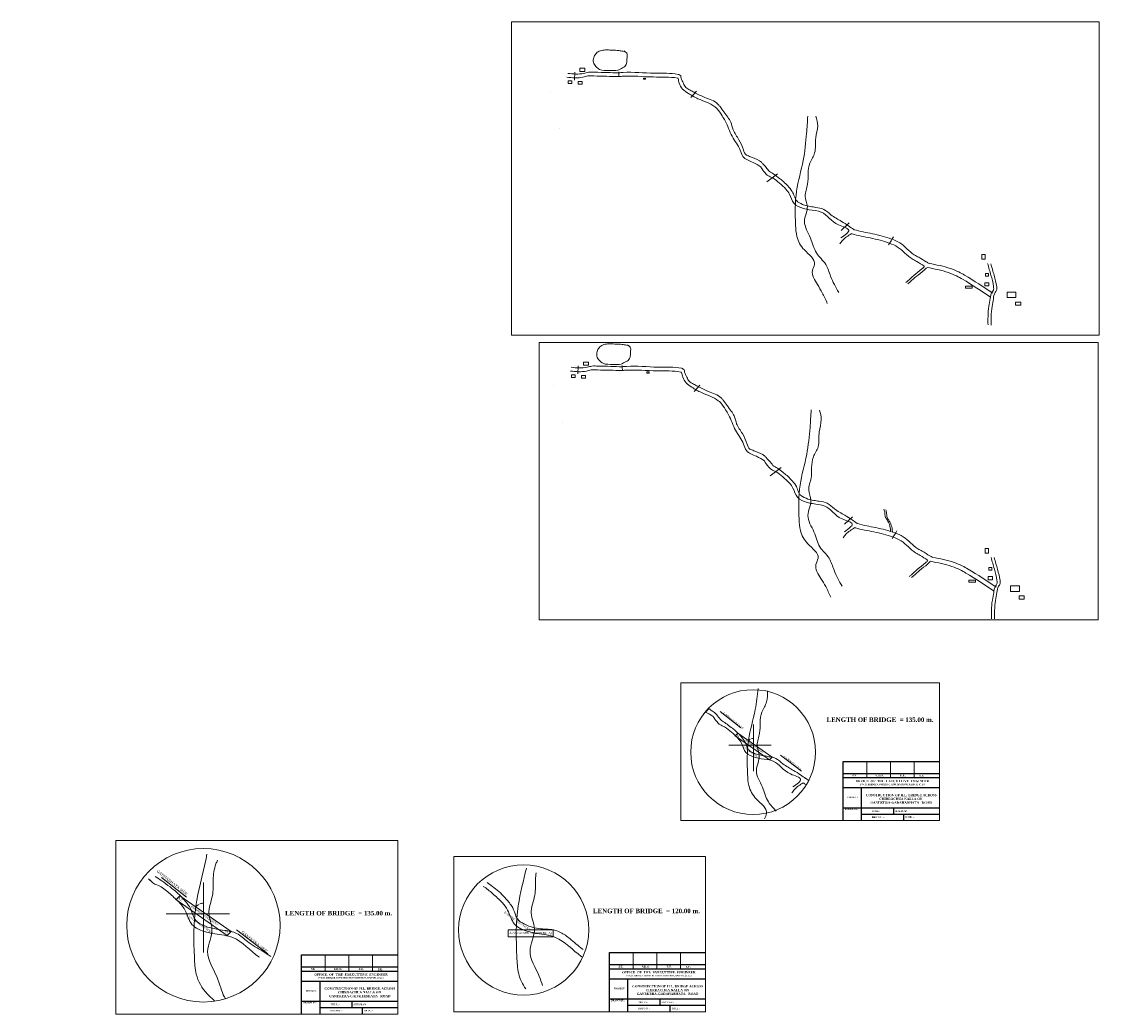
# Model space of a CAD drawing. Header units: millimetres. Extents: x -7675677228 to 21110386688, y -13459664536 to -6719000689.
# Tile 6 of 10: x -3762579656 to -3737426812, y -6744619018 to -6721852809. Entities that reach past the tile are written whole.
import ezdxf

# ---------------------------------------------------------------- set-up
doc = ezdxf.new("R2010")
doc.units = ezdxf.units.MM
doc.header["$MEASUREMENT"] = 0
doc.header["$PDMODE"] = 98
doc.header["$PDSIZE"] = 1000
for name, color, linetype in [('GROUND_LVL', 114, 'Continuous'), ('SECTION', 7, 'Continuous'), ('TEX', 6, 'Continuous')]:
    doc.layers.add(name, color=color, linetype=linetype)
doc.styles.get("Standard").update_dxf_attribs({"font": 'times.ttf', "height": 3600})
doc.dimstyles.new('ISO-25', dxfattribs={"dimtxt": 1600, "dimasz": 1800, "dimexe": 1200, "dimexo": 1200, "dimgap": 0.02, "dimtad": 0, "dimdec": 0, "dimdsep": 46, "dimtxsty": 'Standard', "dimcen": 996, "dimclrd": 1, "dimclre": 1, "dimclrt": 1, "dimadec": 3, "dimazin": 0, "dimtfac": 1, "dimtdec": 0, "dimtix": 1, "dimtmove": 2, "dimatfit": 3, "dimfxl": 0, "dimlwd": 0, "dimlwe": 0, "dimarcsym": 0})
picture_1 = doc.add_image_def('image1.jpg', size_in_pixel=(304, 467))
picture_2 = doc.add_image_def('image2.jpg', size_in_pixel=(937, 510))
picture_3 = doc.add_image_def('image3.jpg', size_in_pixel=(1150, 571))

# ---------------------------------------------------------------- blocks, each defined once
blk = doc.blocks.new('*D243')
at = {"layer": 'Defpoints', "color": 0, "lineweight": 0, "ltscale": 20000, "transparency": 16777216}
for p in [(-3746150720.782231, -6738176219.391611), (-3745790570.693354, -6737973541.975315), (-3745833982.234265, -6738296754.043825), (-3745790570.693354, -6738450380.534111), (-3745364909.625989, -6738724541.676613)]:
    blk.add_point(p, dxfattribs=at)
at = {"layer": 'SECTION', "color": 1, "lineweight": 0, "ltscale": 20000, "transparency": 16777216}
for start, end in [(124.11602210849, 144.34499308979), (90.74849283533, 110.97746381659)]:
    blk.add_arc((-3745790570.693354, -6738427524.451494), 137787.740406, start, end, dxfattribs=at)
for points in [[(-3745902284.053668, -6738347380.795145), (-3745902773.852617, -6738347034.245022), (-3745903568.603512, -6738348676.916935)], [(-3745792372.614492, -6738289448.474702), (-3745792368.695421, -6738290048.461903), (-3745790570.693355, -6738289736.711088)]]:
    blk.add_solid(points, dxfattribs=at)
at = {"layer": 'SECTION', "color": 1, "lineweight": 0, "ltscale": 20000, "transparency": 16777216, "insert": (-3745854293.678935, -6738305357.178811), "char_height": 3600, "attachment_point": 5, "rotation": 27.5467429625}
blk.add_mtext('{\\H1.9444x;\\C2;55.093°}', dxfattribs=at)
blk = doc.blocks.new('*D244')
at = {"layer": 'Defpoints', "color": 0, "lineweight": 0, "ltscale": 20000, "transparency": 16777216}
for p in [(-3758415499.722487, -6741600050.595484), (-3758955724.855802, -6741904066.719927), (-3758480617.033853, -6742084868.698252), (-3758415499.722487, -6742315308.433678), (-3757777008.121439, -6742726550.147429)]:
    blk.add_point(p, dxfattribs=at)
at = {"layer": 'SECTION', "color": 1, "lineweight": 0, "ltscale": 20000, "transparency": 16777216}
for start, end in [(121.92092106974, 144.59449267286), (90.49899325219, 113.1725648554)]:
    blk.add_arc((-3758415499.722487, -6742281024.309752), 206681.610604, start, end, dxfattribs=at)
for points in [[(-3758583714.862958, -6742161454.092356), (-3758584205.415289, -6742161108.609489), (-3758584996.587722, -6742162753.007915)], [(-3758417301.011779, -6742074050.540134), (-3758417298.399065, -6742074650.534446), (-3758415499.722487, -6742074342.699146)]]:
    blk.add_solid(points, dxfattribs=at)
at = {"layer": 'SECTION', "color": 1, "lineweight": 0, "ltscale": 20000, "transparency": 16777216, "insert": (-3758511084.200857, -6742097773.40073), "char_height": 3600, "attachment_point": 5, "rotation": 27.5467429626}
blk.add_mtext('{\\H1.9444x;\\C2;55.093°}', dxfattribs=at)

msp = doc.modelspace()

# ---------------------------------------------------------------- linework, layer by layer
at = {"layer": 'GROUND_LVL', "color": 4}
for p, q in [((-3743736571.532341, -6740180133.168386), (-3743736571.532341, -6738820926.739045)), ((-3743736571.532341, -6738820926.739045), (-3741538154.78522, -6738820926.739045)), ((-3743736571.532341, -6739097178.115405), (-3741538154.78522, -6739097178.115405)), ((-3743736571.532341, -6739193039.6868), (-3741538154.78522, -6739193039.6868)), ((-3743736571.532341, -6739422495.844282), (-3741538154.78522, -6739422495.844282)), ((-3743321455.686717, -6739422495.844282), (-3743321455.686717, -6740180133.168386)), ((-3743736571.532341, -6739882914.504486), (-3741538154.78522, -6739882914.504486)), ((-3742582042.098609, -6739882914.504486), (-3742582042.098609, -6740029494.816694)), ((-3743321455.686871, -6740029494.816694), (-3741538154.78522, -6740029494.816694)), ((-3742349744.053132, -6740029494.816694), (-3742349744.053132, -6740180133.168386)), ((-3749096191.944689, -6744567922.3264), (-3749096191.944689, -6743208715.897059)), ((-3749096191.944689, -6743208715.897059), (-3746897775.197567, -6743208715.897059)), ((-3756160756.480001, -6744619017.91512), (-3756160756.480001, -6743259811.48578)), ((-3756160756.480001, -6743259811.48578), (-3753962339.73288, -6743259811.48578)), ((-3756160756.480001, -6743536062.86214), (-3753962339.73288, -6743536062.86214)), ((-3756160756.480001, -6743631924.433535), (-3753962339.73288, -6743631924.433535)), ((-3749096191.944689, -6743484967.273419), (-3746897775.197567, -6743484967.273419)), ((-3749096191.944689, -6743580828.844814), (-3746897775.197567, -6743580828.844814)), ((-3756160756.480001, -6743861380.591017), (-3753962339.73288, -6743861380.591017)), ((-3755745640.634377, -6743861380.591017), (-3755745640.634377, -6744619017.91512)), ((-3749096191.944689, -6743810285.002296), (-3746897775.197567, -6743810285.002296)), ((-3748681076.099065, -6743810285.002296), (-3748681076.099065, -6744567922.3264)), ((-3756160756.480001, -6744321799.251221), (-3753962339.73288, -6744321799.251221)), ((-3755745640.634531, -6744468379.563429), (-3753962339.73288, -6744468379.563429)), ((-3755006227.04627, -6744321799.251221), (-3755006227.04627, -6744468379.563429)), ((-3754773929.000792, -6744468379.563429), (-3754773929.000792, -6744619017.91512)), ((-3749096191.944689, -6744270703.6625), (-3746897775.197567, -6744270703.6625)), ((-3748681076.099219, -6744417283.974709), (-3746897775.197567, -6744417283.974709)), ((-3747941662.510957, -6744270703.6625), (-3747941662.510957, -6744417283.974709)), ((-3747709364.465479, -6744417283.974709), (-3747709364.465479, -6744567922.3264))]:
    msp.add_line(p, q, dxfattribs=at)
at = {"layer": 'SECTION', "color": 1, "lineweight": 0, "ltscale": 20000}
for p, q in [((-3749891355.838499, -6723002164.181102), (-3749900137.097317, -6723186227.2531)), ((-3748319970.480618, -6723140819.247232), (-3748268035.607031, -6723140819.247232)), ((-3748319189.924278, -6723166442.403956), (-3748319189.924278, -6723141127.274824)), ((-3748294741.784645, -6723166442.403956), (-3748319189.924278, -6723166442.403956)), ((-3748268035.607031, -6723166442.403956), (-3748294741.784645, -6723166442.403956)), ((-3748268035.607031, -6723140819.247232), (-3748268035.607031, -6723166442.403956)), ((-3747103069.208899, -6723443254.953186), (-3747231888.881922, -6723590264.675375)), ((-3745238640.699577, -6725336302.491466), (-3745485895.858606, -6725525104.449487)), ((-3743600880.175831, -6726463948.853827), (-3743781425.644848, -6726635216.933565)), ((-3749812087.554525, -6729746342.996173), (-3749820868.813343, -6729930406.068172)), ((-3748240702.196644, -6729884998.062304), (-3748188767.323057, -6729884998.062304)), ((-3748239921.640305, -6729910621.219028), (-3748239921.640305, -6729885306.089895)), ((-3748188767.323057, -6729884998.062304), (-3748188767.323057, -6729910621.219028)), ((-3748215473.500671, -6729910621.219028), (-3748239921.640305, -6729910621.219028)), ((-3748188767.323057, -6729910621.219028), (-3748215473.500671, -6729910621.219028)), ((-3747023800.924925, -6730187433.768257), (-3747152620.597948, -6730334443.490446)), ((-3745159372.415604, -6732080481.306537), (-3745406627.574633, -6732269283.264558)), ((-3743521611.891857, -6733208127.668899), (-3743702157.360874, -6733379395.748636)), ((-3746806374.168869, -6737603728.787893), (-3746905295.746389, -6737695639.482299)), ((-3746082405.519771, -6738049934.109151), (-3746560751.062828, -6737678745.389251)), ((-3746150720.78223, -6738176219.39161), (-3746213444.059507, -6738236099.95539)), ((-3746150720.78223, -6738176219.39161), (-3745364909.625988, -6738724541.676612)), ((-3745790570.693354, -6738450380.534111), (-3745790570.693354, -6737973541.975315)), ((-3746212984.088808, -6738235573.939042), (-3745425157.492217, -6738784937.961112)), ((-3746360537.113978, -6738450380.534111), (-3745389887.428852, -6738450380.53411)), ((-3745796863.928841, -6738450380.534111), (-3746360537.113977, -6738450380.534112)), ((-3745790570.693354, -6738450380.534111), (-3745790570.693354, -6739042388.23991)), ((-3744694506.655687, -6739047597.566802), (-3745172852.198743, -6738676408.846902)), ((-3745364184.823673, -6738724063.049123), (-3745425157.492217, -6738784937.961112)), ((-3744602570.913956, -6739205197.408097), (-3744516430.946495, -6739263518.878375)), ((-3758804809.193079, -6741933627.897008), (-3759378823.844747, -6741488201.433125)), ((-3758415499.722486, -6742315308.433677), (-3758415499.722486, -6741600050.595483)), ((-3758955724.855802, -6741904066.719926), (-3759049809.771717, -6741993887.565595)), ((-3758955724.855802, -6741904066.719926), (-3757777008.121438, -6742726550.147428)), ((-3759049119.815668, -6741993098.541074), (-3757867379.920782, -6742817144.574178)), ((-3759270449.353423, -6742315308.433677), (-3757814474.825733, -6742315308.433675)), ((-3758424939.575717, -6742315308.433677), (-3759270449.353422, -6742315308.433679)), ((-3758415499.722486, -6742315308.433677), (-3758415499.722486, -6743203319.992375)), ((-3756938874.816318, -6743239008.110297), (-3757656393.130902, -6742682225.030448)), ((-3750391566.824835, -6742689257.852155), (-3751424807.37143, -6742689257.852155)), ((-3751424807.37143, -6742689257.852155), (-3751424807.37143, -6742804242.182603)), ((-3750391566.824835, -6742689257.852155), (-3750391566.824835, -6742847347.089864)), ((-3757775920.917966, -6742725832.206195), (-3757867379.920782, -6742817144.574178)), ((-3751424159.230899, -6742847347.089864), (-3751424807.37143, -6742804242.182603)), ((-3750391566.824835, -6742847347.089864), (-3751424159.230899, -6742847347.089864))]:
    msp.add_line(p, q, dxfattribs=at)
at = {"layer": 'SECTION', "color": 4, "lineweight": 0, "ltscale": 20000}
for p, q in [((-3743736571.532341, -6738820926.739045), (-3741538154.78522, -6738820926.739045)), ((-3743193570.440235, -6739097178.115405), (-3743193570.440235, -6738820926.739045)), ((-3743193570.440235, -6738820926.739045), (-3743193570.440235, -6739193039.6868)), ((-3741538154.78522, -6738820926.739045), (-3742650569.348135, -6738820926.739045)), ((-3742650569.348135, -6738820926.739045), (-3742650569.348135, -6739193039.6868)), ((-3742107568.256035, -6738820926.739045), (-3742107568.256035, -6739193039.6868)), ((-3742650569.348135, -6739097178.115405), (-3743736571.532341, -6739097178.115405)), ((-3743736571.532341, -6739097178.115405), (-3743193570.440235, -6739097178.115405)), ((-3749096191.944689, -6743208715.897059), (-3746897775.197567, -6743208715.897059)), ((-3748553190.852582, -6743484967.273419), (-3748553190.852582, -6743208715.897059)), ((-3748553190.852582, -6743208715.897059), (-3748553190.852582, -6743580828.844814)), ((-3746897775.197567, -6743208715.897059), (-3748010189.760483, -6743208715.897059)), ((-3748010189.760483, -6743208715.897059), (-3748010189.760483, -6743580828.844814)), ((-3747467188.668383, -6743208715.897059), (-3747467188.668383, -6743580828.844814)), ((-3756160756.480001, -6743259811.48578), (-3753962339.73288, -6743259811.48578)), ((-3755617755.387895, -6743536062.86214), (-3755617755.387895, -6743259811.48578)), ((-3755617755.387895, -6743259811.48578), (-3755617755.387895, -6743631924.433535)), ((-3753962339.73288, -6743259811.48578), (-3755074754.295795, -6743259811.48578)), ((-3755074754.295795, -6743259811.48578), (-3755074754.295795, -6743631924.433535)), ((-3754531753.203695, -6743259811.48578), (-3754531753.203695, -6743631924.433535)), ((-3755074754.295795, -6743536062.86214), (-3756160756.480001, -6743536062.86214)), ((-3756160756.480001, -6743536062.86214), (-3755617755.387895, -6743536062.86214)), ((-3748010189.760483, -6743484967.273419), (-3749096191.944689, -6743484967.273419)), ((-3749096191.944689, -6743484967.273419), (-3748553190.852582, -6743484967.273419))]:
    msp.add_line(p, q, dxfattribs=at)
at = {"layer": 'SECTION', "color": 1, "lineweight": 0, "ltscale": 20000}
for points in [[(-3751347135.227102, -6721852808.981872), (-3737857295.737, -6721852808.981872), (-3737857295.737, -6729037092.880734), (-3751347135.227102, -6729037092.880734)], [(-3749776404.979008, -6722913310.06818), (-3749660102.084429, -6722913310.06818), (-3749660102.084429, -6722987212.995701), (-3749776404.979008, -6722987212.995701)], [(-3750046003.563253, -6723203642.659232), (-3749961424.708471, -6723203642.659232), (-3749961424.708471, -6723266992.087581), (-3750046003.563253, -6723266992.087581)], [(-3749818694.406399, -6723219480.016319), (-3749723536.225515, -6723219480.016319), (-3749723536.225515, -6723282824.705782), (-3749818694.406399, -6723282824.705782)], [(-3740552473.146107, -6727192192.424443), (-3740478041.523737, -6727192192.424443), (-3740478041.523737, -6727295590.178567), (-3740552473.146107, -6727295590.178567)], [(-3740468340.323519, -6727628406.882811), (-3740403623.839874, -6727628406.882811), (-3740403623.839874, -6727686571.969851), (-3740468340.323519, -6727686571.969851)], [(-3740486544.012434, -6727837325.411997), (-3740389657.4568, -6727837325.411997), (-3740389657.4568, -6727909418.085057), (-3740486544.012434, -6727909418.085057)], [(-3740927600.159746, -6727916289.46979), (-3740774457.793646, -6727916289.46979), (-3740774457.793646, -6727961839.642238), (-3740927600.159746, -6727961839.642238)], [(-3739974972.962957, -6728051433.021379), (-3739771470.774456, -6728051433.021379), (-3739771470.774456, -6728176482.745739), (-3739974972.962957, -6728176482.745739)], [(-3739777743.102184, -6728279653.033334), (-3739658764.014441, -6728279653.033334), (-3739658764.014441, -6728354683.815728), (-3739777743.102184, -6728354683.815728)], [(-3749697136.695034, -6729657488.883251), (-3749580833.800455, -6729657488.883251), (-3749580833.800455, -6729731391.810772), (-3749697136.695034, -6729731391.810772)], [(-3749966735.27928, -6729947821.474303), (-3749882156.424498, -6729947821.474303), (-3749882156.424498, -6730011170.902652), (-3749966735.27928, -6730011170.902652)], [(-3749739426.122425, -6729963658.83139), (-3749644267.941542, -6729963658.83139), (-3749644267.941542, -6730027003.520853), (-3749739426.122425, -6730027003.520853)], [(-3740473204.862133, -6733936371.239514), (-3740398773.239763, -6733936371.239514), (-3740398773.239763, -6734039768.993638), (-3740473204.862133, -6734039768.993638)], [(-3740389072.039545, -6734372585.697882), (-3740324355.555901, -6734372585.697882), (-3740324355.555901, -6734430750.784922), (-3740389072.039545, -6734430750.784922)], [(-3740848331.875772, -6734660468.284861), (-3740695189.509672, -6734660468.284861), (-3740695189.509672, -6734706018.457309), (-3740848331.875772, -6734706018.457309)], [(-3740407275.72846, -6734581504.227068), (-3740310389.172827, -6734581504.227068), (-3740310389.172827, -6734653596.900128), (-3740407275.72846, -6734653596.900128)], [(-3739895704.678984, -6734795611.83645), (-3739692202.490482, -6734795611.83645), (-3739692202.490482, -6734920661.56081), (-3739895704.678984, -6734920661.56081)], [(-3739698474.818211, -6735023831.848405), (-3739579495.730467, -6735023831.848405), (-3739579495.730467, -6735098862.630799), (-3739698474.818211, -6735098862.630799)], [(-3747457762.37265, -6737021556.640035), (-3741526928.043386, -6737021556.640035), (-3741526928.043386, -6740180133.168386), (-3747457762.37265, -6740180133.168386)], [(-3760421269.935358, -6740634491.464142), (-3753951112.991047, -6740634491.464142), (-3753951112.991047, -6744619017.91512), (-3760421269.935358, -6744619017.91512)], [(-3746891329.363314, -6744567922.3264), (-3752665146.421793, -6744567922.3264), (-3752665146.421793, -6740999780.372602), (-3746891329.363314, -6740999780.372602)]]:
    msp.add_lwpolyline(points, close=True, dxfattribs=at)
for centre, radius in [((-3745801212.742735, -6738607860.824965), 1432451.014643), ((-3758415499.722486, -6742582261.100938), 1760265.021078), ((-3751066702.425905, -6742689257.852155), 1493130.144591)]:
    msp.add_circle(centre, radius, dxfattribs=at)
for points in [[(-3748759395.82272, -6722518849.934557), (-3748690678.987835, -6722593425.783892), (-3748693675.766638, -6722676953.388924), (-3748699641.447233, -6722775394.268269), (-3748747436.584518, -6722876820.645807), (-3748795245.660311, -6722903666.435124), (-3748908760.853678, -6722960343.511953), (-3749102938.181623, -6722966309.769456), (-3749324002.887762, -6722942449.478333), (-3749407647.862638, -6722876820.645807), (-3749464405.459322, -6722778379.766462), (-3749458425.840221, -6722673972.629616), (-3749413627.481739, -6722584478.767081), (-3749332965.34716, -6722524816.192059), (-3749219450.153793, -6722497970.402741), (-3749090992.881927, -6722497970.402741), (-3748956555.990963, -6722503936.660244), (-3748884856.315781, -6722509902.917747), (-3748840044.018793, -6722515869.175248), (-3748729525.604229, -6722536748.707064)], [(-3750074089.652967, -6723119811.765495), (-3749706196.723974, -6723119811.765495), (-3749597810.900839, -6723093572.553589), (-3749453282.531485, -6723093572.553589), (-3749164225.792776, -6723100131.171844), (-3748904732.625425, -6723106689.790099), (-3748802897.900139, -6723100131.171844), (-3748083545.540798, -6723116532.456367), (-3747538285.122169, -6723142771.668274), (-3747521865.562029, -6723146050.977402)], [(-3750056652.581884, -6723032744.212605), (-3749688759.652891, -6723032744.212605), (-3749580373.829756, -6723006505.000698), (-3749435845.460402, -6723006505.000698), (-3749146788.721693, -6723013063.618953), (-3748887295.554342, -6723019622.237208), (-3748785460.829056, -6723013063.618953), (-3748066108.469715, -6723029464.903477), (-3747520848.051086, -6723055704.115383), (-3747504428.490946, -6723058983.424511)], [(-3748883406.711151, -6722994236.024786), (-3748880619.009939, -6723113897.635739)], [(-3747503759.442656, -6723059215.629926), (-3747460884.598009, -6723093463.55921)], [(-3745428037.119944, -6725283724.551046), (-3745504224.994076, -6725190738.129514), (-3745563477.583345, -6725123109.487087), (-3745610046.132097, -6725072389.189989), (-3745817437.16379, -6724966726.248346), (-3745910560.322788, -6724928682.471357), (-3745952891.565697, -6724911778.864916), (-3746024842.133987, -6724784980.491612), (-3746127095.014458, -6724554950.225196), (-3746258200.602474, -6724327265.707361), (-3746315850.263544, -6724149382.142735), (-3746381807.274229, -6724039572.675823), (-3746567649.375549, -6723789264.716117), (-3746610872.682848, -6723737473.430777), (-3746909073.081532, -6723586426.177697), (-3747153512.662336, -6723468432.654624), (-3747248712.658737, -6723419541.56753), (-3747343912.65514, -6723357068.833096), (-3747401032.652981, -6723259291.397795), (-3747452716.633457, -6723142496.812884), (-3747460870.659504, -6723090890.3441)], [(-3747522687.933887, -6723148676.320258), (-3747495758.740175, -6723260343.430491), (-3747419138.772354, -6723392686.300441), (-3747286611.45672, -6723491942.268181), (-3747067093.924753, -6723613949.627715), (-3746679812.533829, -6723799382.237775), (-3746627682.521158, -6723844932.410222), (-3746511351.749567, -6724009447.577378), (-3746443192.454926, -6724123294.575182), (-3746282007.570827, -6724477829.594067), (-3746098646.523584, -6724797439.022965), (-3746035574.783655, -6724943704.740048), (-3745803484.719221, -6725075521.59365), (-3745616123.32074, -6725181829.023791)], [(-3744099265.398573, -6728310730.647869), (-3744214146.565533, -6728067038.17305), (-3744324664.980097, -6727879435.153193), (-3744438863.160261, -6727555736.065656), (-3744390970.453432, -6727415953.144651), (-3744625527.633438, -6727083814.10111), (-3744796748.241901, -6726777236.608772), (-3744826269.99774, -6726517825.249016), (-3744803829.002981, -6725735724.238755), (-3744651355.685171, -6725031582.642449), (-3744575125.99552, -6724413082.194341), (-3744546538.119587, -6724013432.980523)], [(-3744359065.213058, -6724018617.321832), (-3744317082.4328, -6724234208.202538), (-3744365058.770664, -6724515674.337842), (-3744389046.939596, -6724857025.775812), (-3744497000.669044, -6725090581.773429), (-3744538969.510796, -6725336117.674911), (-3744550970.564516, -6725575663.62446), (-3744604940.459986, -6725851139.807833), (-3744556964.122122, -6726084695.805449), (-3744623590.181097, -6726431013.595971), (-3744483954.227371, -6726812915.681635), (-3744347412.62199, -6727153826.403205), (-3744135686.714912, -6727415981.577968), (-3744023216.9095, -6727688557.563094), (-3743837374.80818, -6728059692.899715)], [(-3745622618.664564, -6725182539.856695), (-3745527460.483681, -6725318598.013286), (-3745460416.269526, -6725379066.198933), (-3745352267.400991, -6725433061.066273), (-3745197006.381969, -6725550912.422765), (-3745047251.072844, -6725691780.548669), (-3744966951.339422, -6725804471.258283), (-3744862774.945116, -6726016853.913152), (-3744643299.228668, -6726132833.409666), (-3744514814.079792, -6726161105.603676), (-3744236043.958557, -6726217645.25281), (-3743839312.260523, -6726511328.236279), (-3743608142.137487, -6726630250.581014), (-3743786778.031176, -6726808631.728671)], [(-3745427995.304424, -6725284558.594987), (-3745324000.110699, -6725349462.377951), (-3745199208.665928, -6725442922.688086), (-3745103005.09709, -6725518214.10921), (-3745006815.466759, -6725616868.238426), (-3744902820.273031, -6725744078.894813), (-3744853422.207548, -6725858309.742384), (-3744822227.830982, -6725931004.253969), (-3744778028.82826, -6725977734.409037)], [(-3744789123.879086, -6725978397.85308), (-3744623604.119602, -6726055878.639546), (-3744489111.474613, -6726086870.954134), (-3744362382.577499, -6726107532.497191), (-3744181335.322264, -6726154020.969072), (-3744015801.624275, -6726277990.22742), (-3743775264.825169, -6726430369.107472), (-3743609745.065685, -6726533672.083876), (-3743493358.54007, -6726616318.256107)], [(-3741827233.156488, -6727361318.527699), (-3741999150.690254, -6727253665.253927), (-3742104037.948368, -6727195471.733571), (-3742436206.486324, -6726921976.404556), (-3742622675.820419, -6726834690.862909), (-3743063550.767151, -6726713209.519723), (-3743483852.478937, -6726619943.503915), (-3743501038.65691, -6726614621.734912)], [(-3743548150.807398, -6726713053.136484), (-3743751276.656237, -6726866100.199466), (-3743814055.687538, -6726945386.501508)], [(-3741875627.649534, -6727457944.413697), (-3742047545.1833, -6727350291.139925), (-3742152432.441414, -6727292097.619569), (-3742484600.97937, -6727018602.290554), (-3742671070.313465, -6726931316.748907), (-3743111945.260197, -6726809835.405721), (-3743532246.971983, -6726716569.389913), (-3743549433.149956, -6726711247.62091)], [(-3742579675.529219, -6726783160.2163), (-3742692312.596703, -6726967630.832497)], [(-3741827721.0042, -6727359683.612021), (-3741757401.241119, -6727397210.850433)], [(-3741869034.736168, -6727466422.280791), (-3741927046.798397, -6727521298.580932), (-3742114798.475048, -6727672208.406317), (-3742249137.796471, -6727792632.97792), (-3742299511.557377, -6727833790.203025)], [(-3741817127.739594, -6727492334.509562), (-3741875139.801823, -6727547210.809702), (-3742062891.478474, -6727698120.635087), (-3742197230.799896, -6727818545.20669), (-3742247604.560802, -6727859702.431795)], [(-3740351842.289854, -6728172013.97622), (-3740997850.230297, -6727755679.144716), (-3741130726.008583, -6727682477.572328), (-3741318575.254778, -6727604698.236041), (-3741808806.451475, -6727485747.457991)], [(-3740303628.997387, -6728079733.648705), (-3740949636.93783, -6727663398.817201), (-3741082512.716116, -6727590197.244812), (-3741270361.962311, -6727512417.908525), (-3741760593.159008, -6727393467.130475)], [(-3740411206.387171, -6728803982.338405), (-3740411206.387171, -6728610436.755475), (-3740391427.64707, -6728377387.818662), (-3740359773.299803, -6728199636.942845), (-3740320215.819599, -6728053489.697913), (-3740288575.410839, -6728006086.62103), (-3740284616.875118, -6727923137.160093), (-3740343953.095423, -6727662441.562225), (-3740421451.189127, -6727396864.911755)], [(-3740338767.971169, -6728808972.385386), (-3740338767.971169, -6728615426.802456), (-3740318989.231068, -6728382377.865643), (-3740287334.883801, -6728204626.989826), (-3740247777.403597, -6728058479.744894), (-3740216136.994837, -6728011076.668011), (-3740212178.459116, -6727928127.207074), (-3740271514.67942, -6727667431.609206), (-3740349012.773125, -6727401854.958735)], [(-3748680127.538746, -6729263028.749628), (-3748611410.703861, -6729337604.598963), (-3748614407.482664, -6729421132.203995), (-3748620373.16326, -6729519573.08334), (-3748668168.300545, -6729620999.460878), (-3748715977.376337, -6729647845.250196), (-3748829492.569704, -6729704522.327024), (-3749023669.89765, -6729710488.584527), (-3749244734.603788, -6729686628.293404), (-3749328379.578665, -6729620999.460878), (-3749385137.175348, -6729522558.581533), (-3749379157.556248, -6729418151.444687), (-3749334359.197765, -6729328657.582152), (-3749253697.063187, -6729268995.00713), (-3749140181.86982, -6729242149.217813), (-3749011724.597954, -6729242149.217813), (-3748877287.706989, -6729248115.475315), (-3748805588.031807, -6729254081.732818), (-3748760775.734819, -6729260047.990319), (-3748650257.320255, -6729280927.522135)], [(-3749994821.368994, -6729863990.580566), (-3749626928.440001, -6729863990.580566), (-3749518542.616865, -6729837751.36866), (-3749374014.247511, -6729837751.36866), (-3749084957.508802, -6729844309.986915), (-3748825464.341452, -6729850868.60517), (-3748723629.616165, -6729844309.986915), (-3748004277.256824, -6729860711.271439), (-3747459016.838196, -6729886950.483345), (-3747442597.278055, -6729890229.792473)], [(-3749977384.297911, -6729776923.027676), (-3749609491.368917, -6729776923.027676), (-3749501105.545782, -6729750683.815769), (-3749356577.176428, -6729750683.815769), (-3749067520.437719, -6729757242.434024), (-3748808027.270369, -6729763801.052279), (-3748706192.545082, -6729757242.434024), (-3747986840.185741, -6729773643.718548), (-3747441579.767113, -6729799882.930454), (-3747425160.206972, -6729803162.239582)], [(-3748804138.427177, -6729738414.839857), (-3748801350.725965, -6729858076.45081)], [(-3747443419.649914, -6729892855.135329), (-3747416490.456202, -6730004522.245563), (-3747339870.48838, -6730136865.115512), (-3747207343.172747, -6730236121.083252), (-3746987825.640779, -6730358128.442786), (-3746600544.249855, -6730543561.052846), (-3746548414.237185, -6730589111.225293), (-3746432083.465593, -6730753626.392449), (-3746363924.170952, -6730867473.390253), (-3746202739.286854, -6731222008.409138), (-3746019378.239611, -6731541617.838037), (-3745956306.499681, -6731687883.55512), (-3745724216.435247, -6731819700.408721), (-3745536855.036766, -6731926007.838862)], [(-3747424491.158682, -6729803394.444997), (-3747381616.314035, -6729837642.374281)], [(-3745348768.83597, -6732027903.366117), (-3745424956.710102, -6731934916.944585), (-3745484209.299372, -6731867288.302158), (-3745530777.848124, -6731816568.00506), (-3745738168.879816, -6731710905.063417), (-3745831292.038815, -6731672861.286428), (-3745873623.281723, -6731655957.679987), (-3745945573.850014, -6731529159.306684), (-3746047826.730484, -6731299129.040267), (-3746178932.318501, -6731071444.522432), (-3746236581.97957, -6730893560.957807), (-3746302538.990255, -6730783751.490894), (-3746488381.091576, -6730533443.531188), (-3746531604.398874, -6730481652.245848), (-3746829804.797558, -6730330604.992768), (-3747074244.378363, -6730212611.469695), (-3747169444.374763, -6730163720.382601), (-3747264644.371166, -6730101247.648167), (-3747321764.369007, -6730003470.212866), (-3747373448.349483, -6729886675.627955), (-3747381602.37553, -6729835069.159171)], [(-3744019997.114599, -6735054909.46294), (-3744134878.281559, -6734811216.988121), (-3744245396.696123, -6734623613.968264), (-3744359594.876287, -6734299914.880727), (-3744311702.169458, -6734160131.959723), (-3744546259.349464, -6733827992.916181), (-3744717479.957928, -6733521415.423843), (-3744747001.713766, -6733262004.064087), (-3744724560.719007, -6732479903.053826), (-3744572087.401197, -6731775761.45752), (-3744495857.711546, -6731157261.009412), (-3744467269.835613, -6730757611.795594)], [(-3744279796.929085, -6730762796.136903), (-3744237814.148827, -6730978387.017609), (-3744285790.486691, -6731259853.152913), (-3744309778.655622, -6731601204.590883), (-3744417732.385071, -6731834760.5885), (-3744459701.226822, -6732080296.489982), (-3744471702.280542, -6732319842.439531), (-3744525672.176012, -6732595318.622904), (-3744477695.838148, -6732828874.620521), (-3744544321.897123, -6733175192.411042), (-3744404685.943398, -6733557094.496706), (-3744268144.338017, -6733898005.218276), (-3744056418.430939, -6734160160.393039), (-3743943948.625526, -6734432736.378165), (-3743758106.524206, -6734803871.714787)], [(-3745543350.38059, -6731926718.671766), (-3745448192.199707, -6732062776.828357), (-3745381147.985552, -6732123245.014004), (-3745272999.117018, -6732177239.881344), (-3745117738.097996, -6732295091.237836), (-3744967982.78887, -6732435959.36374), (-3744887683.055449, -6732548650.073354), (-3744783506.661142, -6732761032.728223), (-3744564030.944695, -6732877012.224737), (-3744435545.795818, -6732905284.418747), (-3744156775.674583, -6732961824.067881), (-3743760043.976549, -6733255507.051351), (-3743528873.853514, -6733374429.396085), (-3743707509.747202, -6733552810.543742)], [(-3745348727.020451, -6732028737.410058), (-3745244731.826725, -6732093641.193022), (-3745119940.381954, -6732187101.503157), (-3745023736.813116, -6732262392.924281), (-3744927547.182785, -6732361047.053497), (-3744823551.989058, -6732488257.709884), (-3744774153.923574, -6732602488.557455), (-3744742959.547009, -6732675183.06904), (-3744698760.544287, -6732721913.224108)], [(-3744709855.595112, -6732722576.668151), (-3744544335.835629, -6732800057.454618), (-3744409843.190639, -6732831049.769205), (-3744283114.293526, -6732851711.312263), (-3744102067.03829, -6732898199.784143), (-3743936533.340302, -6733022169.042491), (-3743695996.541195, -6733174547.922544), (-3743530476.781712, -6733277850.898947), (-3743414090.256096, -6733360497.071178)], [(-3742646259.772673, -6733548640.324043), (-3742653898.073996, -6733459644.044541), (-3742697177.135317, -6733332509.210331), (-3742740470.135145, -6733258767.404935), (-3742773574.087042, -6733187570.381333), (-3742778661.641754, -6733118918.139526), (-3742799039.737616, -6733035006.684727)], [(-3742605517.519455, -6733558814.712333), (-3742613155.820778, -6733469818.432831), (-3742656434.882099, -6733342683.59862), (-3742699727.881927, -6733268941.793224), (-3742732831.833824, -6733197744.769623), (-3742737919.388536, -6733129092.527816), (-3742758297.484398, -6733045181.073016)], [(-3741747964.872515, -6734105497.342771), (-3741919882.406281, -6733997844.068998), (-3742024769.664394, -6733939650.548642), (-3742356938.202351, -6733666155.219627), (-3742543407.536446, -6733578869.67798), (-3742984282.483177, -6733457388.334794), (-3743404584.194963, -6733364122.318986), (-3743421770.372936, -6733358800.549983)], [(-3743468882.523424, -6733457231.951555), (-3743672008.372263, -6733610279.014537), (-3743734787.403564, -6733689565.316579)], [(-3741796359.365561, -6734202123.228768), (-3741968276.899326, -6734094469.954996), (-3742073164.15744, -6734036276.43464), (-3742405332.695396, -6733762781.105625), (-3742591802.029491, -6733675495.563978), (-3743032676.976223, -6733554014.220792), (-3743452978.688009, -6733460748.204984), (-3743470164.865982, -6733455426.435981)], [(-3742500407.245245, -6733527339.031371), (-3742613044.312729, -6733711809.647568)], [(-3741748452.720226, -6734103862.427093), (-3741678132.957146, -6734141389.665504)], [(-3740224360.713413, -6734823912.463776), (-3740870368.653856, -6734407577.632272), (-3741003244.432142, -6734334376.059883), (-3741191093.678337, -6734256596.723597), (-3741681324.875034, -6734137645.945546)], [(-3740331938.103197, -6735548161.153476), (-3740331938.103197, -6735354615.570546), (-3740312159.363096, -6735121566.633733), (-3740280505.015829, -6734943815.757916), (-3740240947.535625, -6734797668.512984), (-3740209307.126865, -6734750265.436101), (-3740205348.591145, -6734667315.975164), (-3740264684.811449, -6734406620.377296), (-3740342182.905153, -6734141043.726826)], [(-3740259499.687195, -6735553151.200457), (-3740259499.687195, -6735359605.617527), (-3740239720.947094, -6735126556.680714), (-3740208066.599827, -6734948805.804897), (-3740168509.119623, -6734802658.559965), (-3740136868.710863, -6734755255.483082), (-3740132910.175142, -6734672306.022145), (-3740192246.395447, -6734411610.424277), (-3740269744.489151, -6734146033.773807)], [(-3741789766.452194, -6734210601.095862), (-3741847778.514423, -6734265477.396003), (-3742035530.191074, -6734416387.221388), (-3742169869.512497, -6734536811.792991), (-3742220243.273403, -6734577969.018096)], [(-3741737859.45562, -6734236513.324633), (-3741795871.517849, -6734291389.624773), (-3741983623.1945, -6734442299.450158), (-3742117962.515923, -6734562724.021761), (-3742168336.276829, -6734603881.246866)], [(-3740272574.00588, -6734916192.791291), (-3740918581.946323, -6734499857.959787), (-3741051457.724609, -6734426656.387399), (-3741239306.970804, -6734348877.051112), (-3741729538.167501, -6734229926.273062)], [(-3746717418.623182, -6737787550.176705), (-3746894423.71166, -6737692042.667809)], [(-3746620336.928463, -6737776143.678049), (-3746654597.776363, -6737731953.565889), (-3746730255.987267, -6737672087.218767), (-3746814486.379396, -6737610789.728067)], [(-3746724792.09289, -6737780825.697439), (-3746629633.912006, -6737916883.85403), (-3746562589.697851, -6737977352.039677), (-3746454440.829317, -6738031346.907017), (-3746299179.810295, -6738149198.263509), (-3746149424.501169, -6738290066.389413), (-3746069124.767748, -6738402757.099027), (-3745964948.373442, -6738615139.753896), (-3745745472.656994, -6738731119.25041), (-3745616987.508118, -6738759391.44442), (-3745338217.386883, -6738815931.093554), (-3744941485.688848, -6739109614.077024), (-3744710315.565813, -6739228536.421758), (-3744888951.459501, -6739406917.569415)], [(-3746622218.626781, -6737777010.894191), (-3746529206.975832, -6737882697.530264)], [(-3746530168.73275, -6737882844.435731), (-3746426173.539024, -6737947748.218695), (-3746301382.094254, -6738041208.52883), (-3746205178.525415, -6738116499.949954), (-3746108988.895084, -6738215154.07917), (-3746004993.701357, -6738342364.735557), (-3745955595.635874, -6738456595.583128), (-3745924401.259308, -6738529290.094713), (-3745880202.256586, -6738576020.249781)], [(-3745891297.307411, -6738576683.693824), (-3745725777.547928, -6738654164.48029), (-3745591284.902939, -6738685156.794878), (-3745464556.005825, -6738705818.337935), (-3745283508.750589, -6738752306.809816), (-3745117975.052601, -6738876276.068164), (-3744877438.253494, -6739028654.948216), (-3744711918.494011, -6739131957.92462), (-3744595531.968395, -6739214604.096851)], [(-3744650324.235723, -6739311338.977228), (-3744853450.084562, -6739464386.04021), (-3744916229.115864, -6739543672.342252)], [(-3744652219.872547, -6739313087.62617), (-3744592353.989012, -6739352458.291245)], [(-3759524896.781581, -6741464004.286107), (-3759368903.990993, -6741561359.960551), (-3759181716.823836, -6741701550.425754), (-3759037411.470579, -6741814487.557441), (-3758893127.025083, -6741962468.751266), (-3758737134.234491, -6742153284.735845), (-3758663037.136267, -6742324631.007201), (-3758616245.571418, -6742433672.774581), (-3758549947.067335, -6742503768.007182)], [(-3759573528.229233, -6741605765.692026), (-3759674094.550466, -6741515063.413554), (-3759573528.229233, -6741605765.692025), (-3759411304.926432, -6741686757.993035), (-3759178413.397899, -6741863535.027774), (-3758953780.43421, -6742074837.21663), (-3758833330.834078, -6742243873.281051), (-3758677066.242619, -6742562447.263354), (-3758347852.667947, -6742736416.508124), (-3758155124.944633, -6742778824.79914), (-3757736969.76278, -6742863634.272841), (-3757141872.215729, -6743304158.748046), (-3757132236.495787, -6743310598.65152)], [(-3758566589.643573, -6742504763.173245), (-3758318310.004348, -6742620984.352946), (-3758116571.036864, -6742667472.824828), (-3757926477.691194, -6742698465.139413), (-3757654906.80834, -6742768197.847236), (-3757406606.261357, -6742954151.734756), (-3757045801.062697, -6743182720.054835), (-3756866162.989015, -6743300462.48779)]]:
    msp.add_spline(points, degree=3, dxfattribs=at)
for points, knots in [([(-3745536494.820733, -6740137360.440504), (-3745523422.862249, -6740095301.383303), (-3745424977.295133, -6739923774.482148), (-3745754145.784378, -6739704700.568621), (-3745912232.812298, -6739411766.346487), (-3745939685.962904, -6738939116.362371), (-3745947937.813245, -6738349772.80837), (-3745751107.307138, -6737709512.758679), (-3745703647.929098, -6737309849.442265), (-3745688921.346265, -6737148506.809572)], [847624.4462363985, 847624.4462363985, 847624.4462363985, 847624.4462363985, 978162.6252254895, 1384774.7437577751, 1735924.648457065, 1997010.4344326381, 2779433.330631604, 3499893.9473846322, 3985543.8046843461, 3985543.8046843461, 3985543.8046843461, 3985543.8046843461]), ([(-3745472511.325901, -6737204324.441866), (-3745473668.597771, -6737290254.52483), (-3745462377.529412, -6737463757.444587), (-3745619537.833016, -6737679424.132098), (-3745648025.299783, -6737931933.290287), (-3745633524.558573, -6738188363.185866), (-3745748686.287577, -6738435759.547693), (-3745605342.556067, -6738719267.949574), (-3745804511.424016, -6739052670.431294), (-3745561894.660027, -6739392393.544967), (-3745496444.733321, -6739743590.910546), (-3745329006.89644, -6739892977.054421), (-3745271980.504648, -6739966029.566474)], [594239.4222273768, 594239.4222273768, 594239.4222273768, 594239.4222273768, 847359.5280498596, 1104657.8213293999, 1353754.715317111, 1593601.0978957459, 1874314.2561596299, 2112746.9154527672, 2465415.3769946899, 2872044.695425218, 3239282.6701519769, 3516924.485682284, 3516924.485682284, 3516924.485682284, 3516924.485682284]), ([(-3758151882.397482, -6744322674.514582), (-3758152313.4948, -6744319828.390738), (-3758409238.977928, -6744107146.929047), (-3758597992.900903, -6743757387.15224), (-3758639172.626812, -6743048412.176066), (-3758651550.402323, -6742164396.845065), (-3758415212.570605, -6741395625.403722), (-3758343626.091621, -6740997086.786745), (-3758336282.602954, -6740953234.659047)], [1186016.121440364, 1186016.121440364, 1186016.121440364, 1186016.121440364, 1384774.7437577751, 1735924.648457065, 1997010.4344326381, 2779433.330631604, 3499893.9473846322, 3588788.3023433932, 3588788.3023433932, 3588788.3023433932, 3588788.3023433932]), ([(-3758090948.999168, -6741089724.84818), (-3758104590.236073, -6741117093.304857), (-3758170220.751372, -6741258772.459255), (-3758201681.632131, -6741537637.567941), (-3758179930.520315, -6741922282.411309), (-3758352673.113822, -6742293376.954051), (-3758137657.516557, -6742718639.556872), (-3758436410.81848, -6743218743.279452), (-3758072485.672496, -6743728327.94996), (-3757995211.362971, -6744142973.699747), (-3757919176.686422, -6744242865.6552), (-3757902558.917074, -6744266133.030324)], [1044180.137026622, 1044180.137026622, 1044180.137026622, 1044180.137026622, 1104657.8213293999, 1353754.715317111, 1593601.0978957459, 1874314.2561596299, 2112746.9154527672, 2465415.3769946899, 2872044.695425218, 3239282.6701519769, 3293067.3385627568, 3293067.3385627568, 3293067.3385627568, 3293067.3385627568]), ([(-3751017037.030097, -6744041107.63823), (-3751096779.62815, -6743932304.615041), (-3751202242.371659, -6743701646.396054), (-3751240726.704053, -6743039076.938886), (-3751252152.367759, -6742223061.017951), (-3751068352.188332, -6741560509.05465), (-3751003659.3765, -6741274662.181205)], [1476061.2598312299, 1476061.2598312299, 1476061.2598312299, 1476061.2598312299, 1735924.648457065, 1997010.4344326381, 2779433.330631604, 3364207.5316627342, 3364207.5316627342, 3364207.5316627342, 3364207.5316627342]), ([(-3750781602.582155, -6741375990.164737), (-3750788207.310958, -6741427641.78085), (-3750799119.689047, -6741601089.690152), (-3750781484.597557, -6741912947.174127), (-3750954227.191062, -6742284041.716868), (-3750739211.593797, -6742709304.31969), (-3751037964.895722, -6743209408.04227), (-3750744487.228663, -6743620348.923713), (-3750656622.082191, -6743891178.859439), (-3750632812.250108, -6743962544.289138)], [1250301.9408262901, 1250301.9408262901, 1250301.9408262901, 1250301.9408262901, 1353754.715317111, 1593601.0978957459, 1874314.2561596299, 2112746.9154527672, 2465415.3769946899, 2872044.695425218, 3021211.441182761, 3021211.441182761, 3021211.441182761, 3021211.441182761]), ([(-3751992245.319026, -6741688797.911222), (-3751914903.43261, -6741733466.396453), (-3751770506.189337, -6741864586.882747), (-3751571367.314843, -6742034157.393949), (-3751395533.360305, -6742267461.724433), (-3751324090.071263, -6742597638.103517), (-3751003486.055142, -6742719490.652492), (-3750684749.609491, -6742787513.04363), (-3750212989.037624, -6742829745.464511), (-3749940747.059722, -6743157097.278195), (-3749734896.52656, -6743300816.474553), (-3749730624.715369, -6743303798.935964)], [392929.7666266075, 392929.7666266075, 392929.7666266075, 392929.7666266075, 572118.9591127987, 777716.8226890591, 916090.3867133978, 1152647.1731725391, 1400882.61327327, 1532441.53709018, 1817492.990976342, 2309335.784830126, 2319758.8073137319, 2319758.8073137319, 2319758.8073137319, 2319758.8073137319]), ([(-3751905385.449155, -6741598826.931649), (-3751864416.807834, -6741629472.21082), (-3751776260.27132, -6741699221.449544), (-3751628208.007166, -6741805034.373637), (-3751487184.976681, -6741963511.620662), (-3751336440.786177, -6742119649.337092), (-3751270697.952907, -6742292517.726098), (-3751229857.528612, -6742423566.435781), (-3751175761.325672, -6742472491.608182), (-3751151501.144577, -6742494432.77)], [176096.4635450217, 176096.4635450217, 176096.4635450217, 176096.4635450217, 278496.0879143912, 400659.6043672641, 538445.9686948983, 702755.2849757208, 827209.5151583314, 906314.389495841, 970635.9195944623, 970635.9195944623, 970635.9195944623, 970635.9195944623]), ([(-3751151501.144577, -6742494432.77), (-3751076193.207664, -6742538166.005881), (-3750940830.068378, -6742616774.826447), (-3750675836.997324, -6742674366.280984), (-3750424283.523754, -6742662469.756387), (-3750167672.498827, -6742759668.358077), (-3749937283.63255, -6742942023.541724), (-3749767677.174866, -6743091258.459529), (-3749701131.547938, -6743137939.259145)], [0, 0, 0, 0, 173070.8277155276, 311088.200243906, 535919.8730320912, 669598.7864803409, 849251.7649575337, 1120249.858159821, 1120249.858159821, 1120249.858159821, 1120249.858159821])]:
    msp.add_open_spline(points, degree=3, knots=knots, dxfattribs=at)

# ---------------------------------------------------------------- texts
at = {"layer": 'SECTION', "color": 2, "lineweight": 0, "ltscale": 20, "attachment_point": 1}
for s, insert, char_height, width, rotation in [('GADHABHATA SIDE', (-3746463257.841479, -6737693927.609393), 40320, 737984.26795578, 321.391179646), ('A2', (-3746168262.451672, -6738181453.79868), 43200, 20026.97948408, 325.8104270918), ('PROPOSED ALIGNMENT ', (-3745966932.642557, -6738326048.078074), 28800, 563901.41377529, 324.9806213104), ('EXISTING ALIGNMENT ', (-3746037794.874837, -6738458585.412303), 28800, 563901.41377529, 324.9806213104), ('GANEKERA SIDE', (-3745075358.977395, -6738691591.067044), 40320, 737984.26795578, 321.391179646), ('A1', (-3745437592.02541, -6738691533.27348), 43200, 20026.97948408, 325.8104270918), ('GADHABHATA SIDE', (-3759456561.131603, -6741303877.994272), 60480, 1106976.40193367, 321.391179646), ('A2', (-3758982037.359964, -6741911918.330531), 64800, 20026.97948408, 325.8104270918), ('PROPOSED ALIGNMENT ', (-3758680042.646292, -6742128809.749621), 43200, 845852.12066293, 324.9806213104), ('EXISTING ALIGNMENT ', (-3758786335.994712, -6742327615.750964), 43200, 845852.12066293, 324.9806213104), ('EXISTING ALIGNMENT ', (-3751497621.116002, -6742259837.816695), 43200, 845852.12066293, 324.9806213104), ('A1', (-3757886031.720572, -6742677037.542731), 64800, 20026.97948408, 325.8104270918), ('GANEKERA SIDE', (-3757510153.29888, -6742704998.360662), 60480, 1106976.40193367, 321.391179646), ('A2', (-3751394843.200736, -6742728833.056035), 51840, 20026.97948408, 356.9516362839), ('PROPOSED ALIGNMENT ', (-3751284692.374681, -6742741198.602914), 43200, 845852.12066293, 0.4996526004), ('A1', (-3750497001.302023, -6742734036.352889), 51840, 20026.97948408, 356.9516362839)]:
    msp.add_mtext(s, dxfattribs=dict(at, insert=insert, char_height=char_height, width=width, rotation=rotation))
at = {"layer": 'TEX'}
for s, insert, char_height, width, attachment_point in [('\\pi7981.6;{\\fTimes New Roman|b1|i0|c0|p18;CONSTRUCTION OF H.L. BRIDGE ACROSS \\P\\pi35534;PHOOLDORAGI NALLA ON \\P\\pi23188;AMAKONI - CHORBHATTI   ROAD}', (-3810558705.210734, -6723487702.436399), 5136.7888, 171209.92639141, 1), ('{\\fTimes New Roman|b1|i0|c0|p18;LENGTH OF BRIDGE  = 135.00 m.}', (-3744116186.744932, -6737812408.194166), 103557.662208, 5584130.01962747, 1), ('{\\fTimes New Roman|b1|i0|c0|p18;S/E}', (-3743527969.119121, -6739121670.019572), 43272.3088512, 300842.93827237, 1), ('{\\fTimes New Roman|b1|i0|c0|p18;S.D.O.}', (-3742994609.53523, -6739123982.913017), 43272.3088512, 300842.93827237, 1), ('{\\fTimes New Roman|b1|i0|c0|p18;E.E.}', (-3742427306.975761, -6739123699.699527), 43272.3088512, 300842.93827237, 1), ('{\\fTimes New Roman|b1|i0|c0|p18;S.E.}', (-3741988321.700269, -6739131366.380527), 43272.3088512, 300842.93827237, 1), ('{\\fTimes New Roman|b1|i0|c0|p18;OFFICE  OF  THE  EXECUTTIVE  ENGINEER\\P\\H0.6667x;P.W.D. BRIDGE CONSTRUCTION DIVISION, RAIPUR, (C.G.)}', (-3742604113.362488, -6739245386.357939), 51926.77062144, 2617396.56745135, 2), ('{\\fTimes New Roman|b1|i0|c0|p18;PROJECT}', (-3743637878.504109, -6739627744.172317), 34617.84708096, 483088.59423009, 1), ('\\pi80684;{\\fTimes New Roman|b1|i0|c0|p18;CONSTRUCTION OF H.L. BRIDGE ACROSS \\P\\pi3.8752e+005;CHIRRACHUA NALLA ON \\P\\pi1.8442e+005;GANEKERA-GADAHABHATA   ROAD}', (-3743294787.345405, -6739567820.50304), 51926.77062144, 1730726.90390548, 1), ('{\\fTimes New Roman|b1|i0|c0|p18;DRAWN BY:-}', (-3743701904.875636, -6739902561.673075), 34617.84708096, 483088.59423009, 1), ('{\\fTimes New Roman|b1|i0|c0|p18;TITLE :-}', (-3743075098.095533, -6739943962.024479), 34617.84708096, 483088.59423009, 1), ('{\\fTimes New Roman|b1|i0|c0|p18;SITE PLAN}', (-3742542747.277133, -6739943962.024479), 34617.84708096, 1557730.42116433, 1), ('{\\fTimes New Roman|b1|i0|c0|p18;DRG NO.  :-    }', (-3743075098.095533, -6740084149.322649), 34617.84708096, 1281376.14791703, 1), ('{\\fTimes New Roman|b1|i0|c0|p18;DATE  :-    }', (-3742307048.765715, -6740084149.322649), 34617.84708096, 483088.59423009, 1), ('{\\fTimes New Roman|b1|i0|c0|p18;LENGTH OF BRIDGE  = 120.00 m.}', (-3749475807.15728, -6742200197.35218), 103557.662208, 5584130.01962747, 1), ('{\\fTimes New Roman|b1|i0|c0|p18;LENGTH OF BRIDGE  = 135.00 m.}', (-3756540371.692593, -6742251292.940901), 103557.662208, 5584130.01962747, 1), ('{\\fTimes New Roman|b1|i0|c0|p18;S/E}', (-3755952154.066781, -6743560554.766307), 43272.3088512, 300842.93827237, 1), ('{\\fTimes New Roman|b1|i0|c0|p18;OFFICE  OF  THE  EXECUTTIVE  ENGINEER\\P\\H0.6667x;P.W.D. BRIDGE CONSTRUCTION DIVISION, RAIPUR, (C.G.)}', (-3755028298.310148, -6743684271.104673), 51926.77062144, 2617396.56745135, 2), ('{\\fTimes New Roman|b1|i0|c0|p18;S.D.O.}', (-3755418794.482891, -6743562867.659752), 43272.3088512, 300842.93827237, 1), ('{\\fTimes New Roman|b1|i0|c0|p18;E.E.}', (-3754851491.923422, -6743562584.446261), 43272.3088512, 300842.93827237, 1), ('{\\fTimes New Roman|b1|i0|c0|p18;S.E.}', (-3754412506.647929, -6743570251.127262), 43272.3088512, 300842.93827237, 1), ('{\\fTimes New Roman|b1|i0|c0|p18;S/E}', (-3748887589.531468, -6743509459.177587), 43272.3088512, 300842.93827237, 1), ('{\\fTimes New Roman|b1|i0|c0|p18;OFFICE  OF  THE  EXECUTTIVE  ENGINEER\\P\\H0.6667x;P.W.D. BRIDGE CONSTRUCTION DIVISION, RAIPUR, (C.G.)}', (-3747963733.774836, -6743633175.515953), 51926.77062144, 2617396.56745135, 2), ('{\\fTimes New Roman|b1|i0|c0|p18;S.D.O.}', (-3748354229.947578, -6743511772.071032), 43272.3088512, 300842.93827237, 1), ('{\\fTimes New Roman|b1|i0|c0|p18;E.E.}', (-3747786927.388109, -6743511488.857541), 43272.3088512, 300842.93827237, 1), ('{\\fTimes New Roman|b1|i0|c0|p18;S.E.}', (-3747347942.112617, -6743519155.538542), 43272.3088512, 300842.93827237, 1), ('\\pi80684;{\\fTimes New Roman|b1|i0|c0|p18;CONSTRUCTION OF H.L. BRIDGE ACROSS \\P\\pi3.8752e+005;CHIRRACHUA NALLA ON \\P\\pi1.8442e+005;GANEKERA-GADAHABHATA   ROAD}', (-3748654407.757752, -6743955609.661055), 51926.77062144, 1730726.90390548, 1), ('{\\fTimes New Roman|b1|i0|c0|p18;PROJECT}', (-3756062063.45177, -6744066628.919051), 34617.84708096, 483088.59423009, 1), ('\\pi80684;{\\fTimes New Roman|b1|i0|c0|p18;CONSTRUCTION OF H.L. BRIDGE ACROSS \\P\\pi3.8752e+005;CHIRRACHUA NALLA ON \\P\\pi1.8442e+005;GANEKERA-GADAHABHATA   ROAD}', (-3755718972.293065, -6744006705.249775), 51926.77062144, 1730726.90390548, 1), ('{\\fTimes New Roman|b1|i0|c0|p18;PROJECT}', (-3748997498.916457, -6744015533.330331), 34617.84708096, 483088.59423009, 1), ('{\\fTimes New Roman|b1|i0|c0|p18;DRAWN BY:-}', (-3756126089.823297, -6744341446.419809), 34617.84708096, 483088.59423009, 1), ('{\\fTimes New Roman|b1|i0|c0|p18;TITLE :-}', (-3755499283.043194, -6744382846.771214), 34617.84708096, 483088.59423009, 1), ('{\\fTimes New Roman|b1|i0|c0|p18;SITE PLAN}', (-3754966932.224793, -6744382846.771214), 34617.84708096, 1557730.42116433, 1), ('{\\fTimes New Roman|b1|i0|c0|p18;DRAWN BY:-}', (-3749061525.287984, -6744290350.831089), 34617.84708096, 483088.59423009, 1), ('{\\fTimes New Roman|b1|i0|c0|p18;TITLE :-}', (-3748434718.507881, -6744331751.182493), 34617.84708096, 483088.59423009, 1), ('{\\fTimes New Roman|b1|i0|c0|p18;DRG NO.  :-    }', (-3748434718.507881, -6744471938.480663), 34617.84708096, 1281376.14791703, 1), ('{\\fTimes New Roman|b1|i0|c0|p18;SITE PLAN}', (-3747902367.689481, -6744331751.182493), 34617.84708096, 1557730.42116433, 1), ('{\\fTimes New Roman|b1|i0|c0|p18;DATE  :-    }', (-3747666669.178062, -6744471938.480663), 34617.84708096, 483088.59423009, 1), ('{\\fTimes New Roman|b1|i0|c0|p18;DRG NO.  :-    }', (-3755499283.043194, -6744523034.069384), 34617.84708096, 1281376.14791703, 1), ('{\\fTimes New Roman|b1|i0|c0|p18;DATE  :-    }', (-3754731233.713375, -6744523034.069384), 34617.84708096, 483088.59423009, 1)]:
    msp.add_mtext(s, dxfattribs=dict(at, insert=insert, char_height=char_height, width=width, attachment_point=attachment_point))

# ---------------------------------------------------------------- dimensions: what is measured, and where the dimension line sits
at = {"layer": 'SECTION', "color": 1, "lineweight": 0, "ltscale": 20000}
for base, line1, line2, picture, middle in [((-3745833982.234265, -6738296754.043825), ((-3746150720.78223, -6738176219.39161), (-3745364909.625988, -6738724541.676612)), ((-3745790570.693354, -6738450380.534111), (-3745790570.693354, -6737973541.975315)), '*D243', (-3745854293.678936, -6738305357.178812)), ((-3758480617.033853, -6742084868.698252), ((-3758955724.855802, -6741904066.719926), (-3757777008.121438, -6742726550.147428)), ((-3758415499.722486, -6742315308.433677), (-3758415499.722486, -6741600050.595483)), '*D244', (-3758511084.200857, -6742097773.40073))]:
    dim = msp.add_angular_dim_2l(base=base, line1=line1, line2=line2, text='{\\H1.9444x;\\C2;<>}', dimstyle='ISO-25', override={"dimadec": 0, "dimazin": 2, "dimfxl": 300}, dxfattribs=at)
    dim.commit()
    dim.dimension.update_dxf_attribs({"geometry": picture, "text_midpoint": middle})

# ---------------------------------------------------------------- pictures from other files: only their frames are drawn
at = {"layer": 'SECTION', "color": 5, "lineweight": 0, "ltscale": 20000}
image = msp.add_image(picture_1, insert=(-3750455084.777658, -6723459523.548902), size_in_units=(80.433333, 123.560417), dxfattribs=at)
image.dxf.flags = 7
image = msp.add_image(picture_2, insert=(-3750247219.83676, -6724297823.008503), size_in_units=(247.914583, 134.9375), dxfattribs=at)
image.dxf.flags = 7
image = msp.add_image(picture_3, insert=(-3750708124.416702, -6735572087.789002), size_in_units=(12820957.067362, 6365883.900403), dxfattribs=at)
image.dxf.flags = 7
image = msp.add_image(picture_1, insert=(-3750375816.493685, -6730203702.363973), size_in_units=(80.433333, 123.560417), dxfattribs=at)
image.dxf.flags = 7
image = msp.add_image(picture_2, insert=(-3750167951.552786, -6731042001.823574), size_in_units=(247.914583, 134.9375), dxfattribs=at)
image.dxf.flags = 7

doc.saveas('drawing.dxf')
